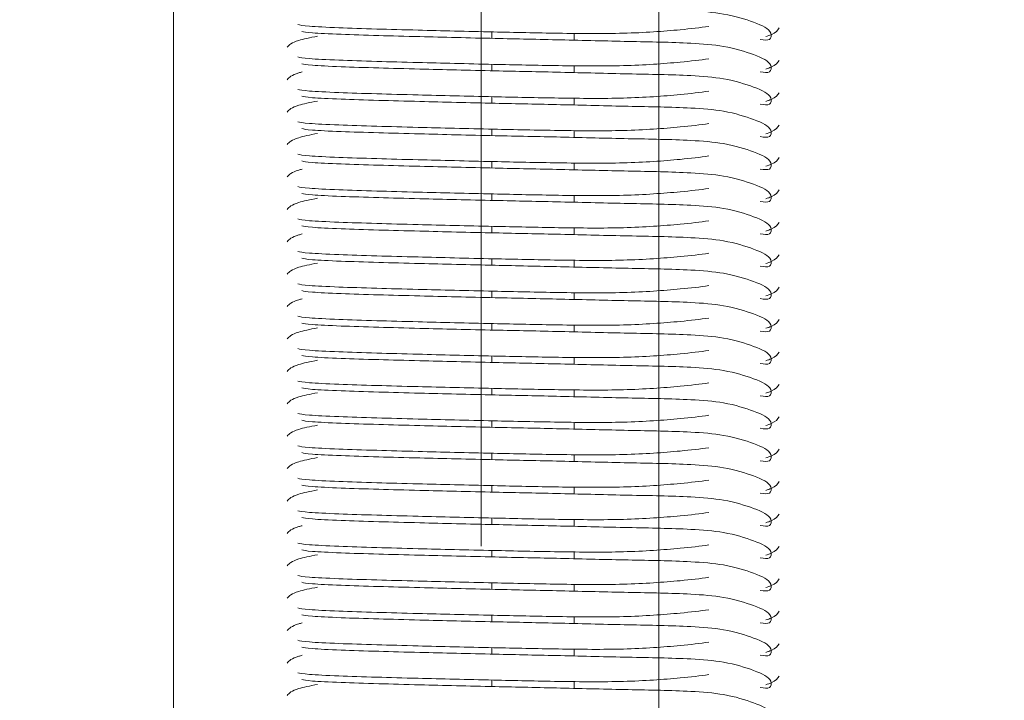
# Model space of a CAD drawing. Header units: millimetres. Extents: x 16720 to 74016, y 25810 to 81213.
# Tile 55 of 256: x 32332 to 32363, y 30599 to 30620. Entities that reach past the tile are written whole.
import ezdxf

# ---------------------------------------------------------------- set-up
doc = ezdxf.new("R2010")
doc.units = ezdxf.units.MM
doc.linetypes.add('DASHDOTX2', pattern=[50.8, 25.4, -12.7, 0, -12.7])
for name, color, linetype, lineweight in [('_OŚ', 165, 'DASHDOTX2', 9), ('_STOLARKA', 150, 'Continuous', 18), ('_WIDOKOWE', 252, 'Continuous', 9), ('_WYMIAR', 151, 'Continuous', 9), ('_WYPOSAŻENIE', 157, 'Continuous', 5)]:
    doc.layers.add(name, color=color, linetype=linetype, lineweight=lineweight)

# ---------------------------------------------------------------- blocks, each defined once
blk = doc.blocks.new('rampa załadunkowa')
at = {"layer": '_WIDOKOWE'}
for points in [[(-100, 0), (100, 0), (100, -40), (-100, -40)], [(100, -40), (-100, -40), (-100, -285), (100, -285)]]:
    blk.add_lwpolyline(points, close=True, dxfattribs=at)
blk = doc.blocks.new('brama 3m')
at = {"layer": '_STOLARKA'}
blk.add_lwpolyline([(150, -5), (-150, -5), (-150, 0), (150, 0)], close=True, dxfattribs=at)
at = {"layer": '_WYPOSAŻENIE', "linetype": 'Continuous'}
for p, q in [((42.069, -14.83), (42.269, -14.83)), ((43.069, -14.83), (43.269, -14.83)), ((44.069, -14.83), (44.269, -14.83)), ((45.069, -14.83), (45.269, -14.83)), ((46.069, -14.83), (46.269, -14.83)), ((47.069, -14.83), (47.269, -14.83)), ((48.069, -14.83), (48.269, -14.83)), ((49.069, -14.83), (49.269, -14.83)), ((50.069, -14.83), (50.269, -14.83)), ((51.069, -14.83), (51.269, -14.83)), ((52.069, -14.83), (52.269, -14.83)), ((53.069, -14.83), (53.269, -14.83)), ((54.069, -14.83), (54.269, -14.83)), ((55.069, -14.83), (55.269, -14.83)), ((56.069, -14.83), (56.269, -14.83)), ((57.069, -14.83), (57.269, -14.83)), ((58.069, -14.83), (58.269, -14.83)), ((59.069, -14.83), (59.269, -14.83)), ((60.069, -14.83), (60.269, -14.83)), ((61.069, -14.83), (61.269, -14.83)), ((62.069, -14.83), (62.269, -14.83)), ((42.228, -17.37), (42.013, -17.37)), ((43.228, -17.37), (43.013, -17.37)), ((44.228, -17.37), (44.013, -17.37)), ((45.228, -17.37), (45.013, -17.37)), ((46.228, -17.37), (46.013, -17.37)), ((47.228, -17.37), (47.013, -17.37)), ((48.228, -17.37), (48.013, -17.37)), ((49.228, -17.37), (49.013, -17.37)), ((50.228, -17.37), (50.013, -17.37)), ((51.228, -17.37), (51.013, -17.37)), ((52.228, -17.37), (52.013, -17.37)), ((53.228, -17.37), (53.013, -17.37)), ((54.228, -17.37), (54.013, -17.37)), ((55.228, -17.37), (55.013, -17.37)), ((56.228, -17.37), (56.013, -17.37)), ((57.228, -17.37), (57.013, -17.37)), ((58.228, -17.37), (58.013, -17.37)), ((59.228, -17.37), (59.013, -17.37)), ((60.228, -17.37), (60.013, -17.37)), ((61.228, -17.37), (61.013, -17.37)), ((62.228, -17.37), (62.013, -17.37))]:
    blk.add_line(p, q, dxfattribs=at)
for points, knots in [([(41.794, -8.512), (41.869, -8.57), (41.974, -8.679), (42.091, -9.205), (42.135, -9.447)], [0, 0, 0, 0, 0.1038127, 0.1660918, 0.1660918, 0.1660918, 0.1660918]), ([(42.794, -8.512), (42.869, -8.57), (42.943, -8.647), (43.023, -8.932), (43.033, -8.967)], [0, 0, 0, 0, 0.1038127, 0.1172107, 0.1172107, 0.1172107, 0.1172107]), ([(43.794, -8.512), (43.869, -8.57), (43.943, -8.647), (44.023, -8.932), (44.033, -8.967)], [0, 0, 0, 0, 0.1038127, 0.1172107, 0.1172107, 0.1172107, 0.1172107]), ([(44.794, -8.512), (44.869, -8.57), (44.974, -8.679), (45.091, -9.205), (45.135, -9.447)], [0, 0, 0, 0, 0.1038127, 0.1660918, 0.1660918, 0.1660918, 0.1660918]), ([(45.794, -8.512), (45.869, -8.57), (45.974, -8.679), (46.091, -9.205), (46.135, -9.447)], [0, 0, 0, 0, 0.1038127, 0.1660918, 0.1660918, 0.1660918, 0.1660918]), ([(46.794, -8.512), (46.869, -8.57), (46.943, -8.647), (47.023, -8.932), (47.033, -8.967)], [0, 0, 0, 0, 0.1038127, 0.1172107, 0.1172107, 0.1172107, 0.1172107]), ([(47.794, -8.512), (47.869, -8.57), (47.974, -8.679), (48.091, -9.205), (48.135, -9.447)], [0, 0, 0, 0, 0.1038127, 0.1660918, 0.1660918, 0.1660918, 0.1660918]), ([(48.794, -8.512), (48.869, -8.57), (48.974, -8.679), (49.091, -9.205), (49.135, -9.447)], [0, 0, 0, 0, 0.1038127, 0.1660918, 0.1660918, 0.1660918, 0.1660918]), ([(49.794, -8.512), (49.869, -8.57), (49.974, -8.679), (50.091, -9.205), (50.135, -9.447)], [0, 0, 0, 0, 0.1038127, 0.1660918, 0.1660918, 0.1660918, 0.1660918]), ([(50.794, -8.512), (50.869, -8.57), (50.974, -8.679), (51.091, -9.205), (51.135, -9.447)], [0, 0, 0, 0, 0.1038127, 0.1660918, 0.1660918, 0.1660918, 0.1660918]), ([(51.794, -8.512), (51.869, -8.57), (51.974, -8.679), (52.091, -9.205), (52.135, -9.447)], [0, 0, 0, 0, 0.1038127, 0.1660918, 0.1660918, 0.1660918, 0.1660918]), ([(52.794, -8.512), (52.869, -8.57), (52.974, -8.679), (53.091, -9.205), (53.135, -9.447)], [0, 0, 0, 0, 0.1038127, 0.1660918, 0.1660918, 0.1660918, 0.1660918]), ([(53.794, -8.512), (53.869, -8.57), (53.943, -8.647), (54.023, -8.932), (54.033, -8.967)], [0, 0, 0, 0, 0.1038127, 0.1172107, 0.1172107, 0.1172107, 0.1172107]), ([(54.794, -8.512), (54.869, -8.57), (54.974, -8.679), (55.091, -9.205), (55.135, -9.447)], [0, 0, 0, 0, 0.1038127, 0.1660918, 0.1660918, 0.1660918, 0.1660918]), ([(55.794, -8.512), (55.869, -8.57), (55.943, -8.647), (56.023, -8.932), (56.033, -8.967)], [0, 0, 0, 0, 0.1038127, 0.1172107, 0.1172107, 0.1172107, 0.1172107]), ([(56.794, -8.512), (56.869, -8.57), (56.974, -8.679), (57.091, -9.205), (57.135, -9.447)], [0, 0, 0, 0, 0.1038127, 0.1660918, 0.1660918, 0.1660918, 0.1660918]), ([(57.794, -8.512), (57.869, -8.57), (57.943, -8.647), (58.023, -8.932), (58.033, -8.967)], [0, 0, 0, 0, 0.1038127, 0.1172107, 0.1172107, 0.1172107, 0.1172107]), ([(58.794, -8.512), (58.869, -8.57), (58.974, -8.679), (59.091, -9.205), (59.135, -9.447)], [0, 0, 0, 0, 0.1038127, 0.1660918, 0.1660918, 0.1660918, 0.1660918]), ([(59.794, -8.512), (59.869, -8.57), (59.974, -8.679), (60.091, -9.205), (60.135, -9.447)], [0, 0, 0, 0, 0.1038127, 0.1660918, 0.1660918, 0.1660918, 0.1660918]), ([(60.794, -8.512), (60.869, -8.57), (60.943, -8.647), (61.023, -8.932), (61.033, -8.967)], [0, 0, 0, 0, 0.1038127, 0.1172107, 0.1172107, 0.1172107, 0.1172107]), ([(61.794, -8.512), (61.869, -8.57), (61.974, -8.679), (62.091, -9.205), (62.135, -9.447)], [0, 0, 0, 0, 0.1038127, 0.1660918, 0.1660918, 0.1660918, 0.1660918]), ([(42.286, -8.963), (42.269, -9.02), (42.242, -9.148), (42.195, -10.063), (42.158, -11.243), (42.116, -12.824), (42.069, -14.767), (42.024, -17.005), (41.968, -19.127), (41.947, -20.722), (41.843, -22.077), (41.548, -23.004), (41.321, -23.495), (40.986, -23.44), (41.02, -23.237), (41.038, -23.112)], [0.0012472, 0.0012472, 0.0012472, 0.0012472, 0.0974026, 0.1862933, 0.2634889, 0.3317397, 0.4390534, 0.5275024, 0.6217193, 0.7212039, 0.7786993, 0.8456033, 0.9199707, 0.9597928, 1, 1, 1, 1]), ([(43.286, -8.963), (43.269, -9.02), (43.242, -9.148), (43.195, -10.063), (43.158, -11.243), (43.116, -12.824), (43.069, -14.767), (43.024, -17.005), (42.968, -19.127), (42.947, -20.722), (42.843, -22.077), (42.548, -23.004), (42.321, -23.495), (41.986, -23.44), (42.02, -23.237), (42.038, -23.112)], [0.0012472, 0.0012472, 0.0012472, 0.0012472, 0.0974026, 0.1862933, 0.2634889, 0.3317397, 0.4390534, 0.5275024, 0.6217193, 0.7212039, 0.7786993, 0.8456033, 0.9199707, 0.9597928, 1, 1, 1, 1]), ([(42.44, -21.526), (42.399, -21.259), (42.314, -20.497), (42.204, -18.965), (42.223, -16.938), (42.271, -14.705), (42.317, -12.773), (42.36, -11.185), (42.398, -9.993), (42.447, -9.053), (42.477, -8.909), (42.496, -8.839)], [0.2044578, 0.2044578, 0.2044578, 0.2044578, 0.2654214, 0.3635229, 0.4584069, 0.5482707, 0.6585292, 0.7285227, 0.8078598, 0.8993998, 1, 1, 1, 1]), ([(44.286, -8.963), (44.269, -9.02), (44.242, -9.148), (44.195, -10.063), (44.158, -11.243), (44.116, -12.824), (44.069, -14.767), (44.024, -17.005), (43.968, -19.127), (43.947, -20.722), (43.843, -22.077), (43.548, -23.004), (43.321, -23.495), (42.986, -23.44), (43.02, -23.237), (43.038, -23.112)], [0.0012472, 0.0012472, 0.0012472, 0.0012472, 0.0974026, 0.1862933, 0.2634889, 0.3317397, 0.4390534, 0.5275024, 0.6217193, 0.7212039, 0.7786993, 0.8456033, 0.9199707, 0.9597928, 1, 1, 1, 1]), ([(43.44, -21.526), (43.399, -21.259), (43.314, -20.497), (43.204, -18.965), (43.223, -16.938), (43.271, -14.705), (43.317, -12.773), (43.36, -11.185), (43.398, -9.993), (43.447, -9.053), (43.477, -8.909), (43.496, -8.839)], [0.2044578, 0.2044578, 0.2044578, 0.2044578, 0.2654214, 0.3635229, 0.4584069, 0.5482707, 0.6585292, 0.7285227, 0.8078598, 0.8993998, 1, 1, 1, 1]), ([(45.286, -8.963), (45.269, -9.02), (45.242, -9.148), (45.195, -10.063), (45.158, -11.243), (45.116, -12.824), (45.069, -14.767), (45.024, -17.005), (44.968, -19.127), (44.947, -20.722), (44.843, -22.077), (44.548, -23.004), (44.321, -23.495), (43.986, -23.44), (44.02, -23.237), (44.038, -23.112)], [0.0012472, 0.0012472, 0.0012472, 0.0012472, 0.0974026, 0.1862933, 0.2634889, 0.3317397, 0.4390534, 0.5275024, 0.6217193, 0.7212039, 0.7786993, 0.8456033, 0.9199707, 0.9597928, 1, 1, 1, 1]), ([(44.44, -21.526), (44.399, -21.259), (44.314, -20.497), (44.204, -18.965), (44.223, -16.938), (44.271, -14.705), (44.317, -12.773), (44.36, -11.185), (44.398, -9.993), (44.447, -9.053), (44.477, -8.909), (44.496, -8.839)], [0.2044578, 0.2044578, 0.2044578, 0.2044578, 0.2654214, 0.3635229, 0.4584069, 0.5482707, 0.6585292, 0.7285227, 0.8078598, 0.8993998, 1, 1, 1, 1]), ([(46.286, -8.963), (46.269, -9.02), (46.242, -9.148), (46.195, -10.063), (46.158, -11.243), (46.116, -12.824), (46.069, -14.767), (46.024, -17.005), (45.968, -19.127), (45.947, -20.722), (45.843, -22.077), (45.548, -23.004), (45.321, -23.495), (44.986, -23.44), (45.02, -23.237), (45.038, -23.112)], [0.0012472, 0.0012472, 0.0012472, 0.0012472, 0.0974026, 0.1862933, 0.2634889, 0.3317397, 0.4390534, 0.5275024, 0.6217193, 0.7212039, 0.7786993, 0.8456033, 0.9199707, 0.9597928, 1, 1, 1, 1]), ([(45.44, -21.526), (45.399, -21.259), (45.314, -20.497), (45.204, -18.965), (45.223, -16.938), (45.271, -14.705), (45.317, -12.773), (45.36, -11.185), (45.398, -9.993), (45.447, -9.053), (45.477, -8.909), (45.496, -8.839)], [0.2044578, 0.2044578, 0.2044578, 0.2044578, 0.2654214, 0.3635229, 0.4584069, 0.5482707, 0.6585292, 0.7285227, 0.8078598, 0.8993998, 1, 1, 1, 1]), ([(47.286, -8.963), (47.269, -9.02), (47.242, -9.148), (47.195, -10.063), (47.158, -11.243), (47.116, -12.824), (47.069, -14.767), (47.024, -17.005), (46.968, -19.127), (46.947, -20.722), (46.843, -22.077), (46.548, -23.004), (46.321, -23.495), (45.986, -23.44), (46.02, -23.237), (46.038, -23.112)], [0.0012472, 0.0012472, 0.0012472, 0.0012472, 0.0974026, 0.1862933, 0.2634889, 0.3317397, 0.4390534, 0.5275024, 0.6217193, 0.7212039, 0.7786993, 0.8456033, 0.9199707, 0.9597928, 1, 1, 1, 1]), ([(46.44, -21.526), (46.399, -21.259), (46.314, -20.497), (46.204, -18.965), (46.223, -16.938), (46.271, -14.705), (46.317, -12.773), (46.36, -11.185), (46.398, -9.993), (46.447, -9.053), (46.477, -8.909), (46.496, -8.839)], [0.2044578, 0.2044578, 0.2044578, 0.2044578, 0.2654214, 0.3635229, 0.4584069, 0.5482707, 0.6585292, 0.7285227, 0.8078598, 0.8993998, 1, 1, 1, 1]), ([(48.286, -8.963), (48.269, -9.02), (48.242, -9.148), (48.195, -10.063), (48.158, -11.243), (48.116, -12.824), (48.069, -14.767), (48.024, -17.005), (47.968, -19.127), (47.947, -20.722), (47.843, -22.077), (47.548, -23.004), (47.321, -23.495), (46.986, -23.44), (47.02, -23.237), (47.038, -23.112)], [0.0012472, 0.0012472, 0.0012472, 0.0012472, 0.0974026, 0.1862933, 0.2634889, 0.3317397, 0.4390534, 0.5275024, 0.6217193, 0.7212039, 0.7786993, 0.8456033, 0.9199707, 0.9597928, 1, 1, 1, 1]), ([(47.44, -21.526), (47.399, -21.259), (47.314, -20.497), (47.204, -18.965), (47.223, -16.938), (47.271, -14.705), (47.317, -12.773), (47.36, -11.185), (47.398, -9.993), (47.447, -9.053), (47.477, -8.909), (47.496, -8.839)], [0.2044578, 0.2044578, 0.2044578, 0.2044578, 0.2654214, 0.3635229, 0.4584069, 0.5482707, 0.6585292, 0.7285227, 0.8078598, 0.8993998, 1, 1, 1, 1]), ([(49.286, -8.963), (49.269, -9.02), (49.242, -9.148), (49.195, -10.063), (49.158, -11.243), (49.116, -12.824), (49.069, -14.767), (49.024, -17.005), (48.968, -19.127), (48.947, -20.722), (48.843, -22.077), (48.548, -23.004), (48.321, -23.495), (47.986, -23.44), (48.02, -23.237), (48.038, -23.112)], [0.0012472, 0.0012472, 0.0012472, 0.0012472, 0.0974026, 0.1862933, 0.2634889, 0.3317397, 0.4390534, 0.5275024, 0.6217193, 0.7212039, 0.7786993, 0.8456033, 0.9199707, 0.9597928, 1, 1, 1, 1]), ([(48.44, -21.526), (48.399, -21.259), (48.314, -20.497), (48.204, -18.965), (48.223, -16.938), (48.271, -14.705), (48.317, -12.773), (48.36, -11.185), (48.398, -9.993), (48.447, -9.053), (48.477, -8.909), (48.496, -8.839)], [0.2044578, 0.2044578, 0.2044578, 0.2044578, 0.2654214, 0.3635229, 0.4584069, 0.5482707, 0.6585292, 0.7285227, 0.8078598, 0.8993998, 1, 1, 1, 1]), ([(50.286, -8.963), (50.269, -9.02), (50.242, -9.148), (50.195, -10.063), (50.158, -11.243), (50.116, -12.824), (50.069, -14.767), (50.024, -17.005), (49.968, -19.127), (49.947, -20.722), (49.843, -22.077), (49.548, -23.004), (49.321, -23.495), (48.986, -23.44), (49.02, -23.237), (49.038, -23.112)], [0.0012472, 0.0012472, 0.0012472, 0.0012472, 0.0974026, 0.1862933, 0.2634889, 0.3317397, 0.4390534, 0.5275024, 0.6217193, 0.7212039, 0.7786993, 0.8456033, 0.9199707, 0.9597928, 1, 1, 1, 1]), ([(49.44, -21.526), (49.399, -21.259), (49.314, -20.497), (49.204, -18.965), (49.223, -16.938), (49.271, -14.705), (49.317, -12.773), (49.36, -11.185), (49.398, -9.993), (49.447, -9.053), (49.477, -8.909), (49.496, -8.839)], [0.2044578, 0.2044578, 0.2044578, 0.2044578, 0.2654214, 0.3635229, 0.4584069, 0.5482707, 0.6585292, 0.7285227, 0.8078598, 0.8993998, 1, 1, 1, 1]), ([(51.286, -8.963), (51.269, -9.02), (51.242, -9.148), (51.195, -10.063), (51.158, -11.243), (51.116, -12.824), (51.069, -14.767), (51.024, -17.005), (50.968, -19.127), (50.947, -20.722), (50.843, -22.077), (50.548, -23.004), (50.321, -23.495), (49.986, -23.44), (50.02, -23.237), (50.038, -23.112)], [0.0012472, 0.0012472, 0.0012472, 0.0012472, 0.0974026, 0.1862933, 0.2634889, 0.3317397, 0.4390534, 0.5275024, 0.6217193, 0.7212039, 0.7786993, 0.8456033, 0.9199707, 0.9597928, 1, 1, 1, 1]), ([(50.44, -21.526), (50.399, -21.259), (50.314, -20.497), (50.204, -18.965), (50.223, -16.938), (50.271, -14.705), (50.317, -12.773), (50.36, -11.185), (50.398, -9.993), (50.447, -9.053), (50.477, -8.909), (50.496, -8.839)], [0.2044578, 0.2044578, 0.2044578, 0.2044578, 0.2654214, 0.3635229, 0.4584069, 0.5482707, 0.6585292, 0.7285227, 0.8078598, 0.8993998, 1, 1, 1, 1]), ([(52.286, -8.963), (52.269, -9.02), (52.242, -9.148), (52.195, -10.063), (52.158, -11.243), (52.116, -12.824), (52.069, -14.767), (52.024, -17.005), (51.968, -19.127), (51.947, -20.722), (51.843, -22.077), (51.548, -23.004), (51.321, -23.495), (50.986, -23.44), (51.02, -23.237), (51.038, -23.112)], [0.0012472, 0.0012472, 0.0012472, 0.0012472, 0.0974026, 0.1862933, 0.2634889, 0.3317397, 0.4390534, 0.5275024, 0.6217193, 0.7212039, 0.7786993, 0.8456033, 0.9199707, 0.9597928, 1, 1, 1, 1]), ([(51.44, -21.526), (51.399, -21.259), (51.314, -20.497), (51.204, -18.965), (51.223, -16.938), (51.271, -14.705), (51.317, -12.773), (51.36, -11.185), (51.398, -9.993), (51.447, -9.053), (51.477, -8.909), (51.496, -8.839)], [0.2044578, 0.2044578, 0.2044578, 0.2044578, 0.2654214, 0.3635229, 0.4584069, 0.5482707, 0.6585292, 0.7285227, 0.8078598, 0.8993998, 1, 1, 1, 1]), ([(53.286, -8.963), (53.269, -9.02), (53.242, -9.148), (53.195, -10.063), (53.158, -11.243), (53.116, -12.824), (53.069, -14.767), (53.024, -17.005), (52.968, -19.127), (52.947, -20.722), (52.843, -22.077), (52.548, -23.004), (52.321, -23.495), (51.986, -23.44), (52.02, -23.237), (52.038, -23.112)], [0.0012472, 0.0012472, 0.0012472, 0.0012472, 0.0974026, 0.1862933, 0.2634889, 0.3317397, 0.4390534, 0.5275024, 0.6217193, 0.7212039, 0.7786993, 0.8456033, 0.9199707, 0.9597928, 1, 1, 1, 1]), ([(52.44, -21.526), (52.399, -21.259), (52.314, -20.497), (52.204, -18.965), (52.223, -16.938), (52.271, -14.705), (52.317, -12.773), (52.36, -11.185), (52.398, -9.993), (52.447, -9.053), (52.477, -8.909), (52.496, -8.839)], [0.2044578, 0.2044578, 0.2044578, 0.2044578, 0.2654214, 0.3635229, 0.4584069, 0.5482707, 0.6585292, 0.7285227, 0.8078598, 0.8993998, 1, 1, 1, 1]), ([(54.286, -8.963), (54.269, -9.02), (54.242, -9.148), (54.195, -10.063), (54.158, -11.243), (54.116, -12.824), (54.069, -14.767), (54.024, -17.005), (53.968, -19.127), (53.947, -20.722), (53.843, -22.077), (53.548, -23.004), (53.321, -23.495), (52.986, -23.44), (53.02, -23.237), (53.038, -23.112)], [0.0012472, 0.0012472, 0.0012472, 0.0012472, 0.0974026, 0.1862933, 0.2634889, 0.3317397, 0.4390534, 0.5275024, 0.6217193, 0.7212039, 0.7786993, 0.8456033, 0.9199707, 0.9597928, 1, 1, 1, 1]), ([(53.44, -21.526), (53.399, -21.259), (53.314, -20.497), (53.204, -18.965), (53.223, -16.938), (53.271, -14.705), (53.317, -12.773), (53.36, -11.185), (53.398, -9.993), (53.447, -9.053), (53.477, -8.909), (53.496, -8.839)], [0.2044578, 0.2044578, 0.2044578, 0.2044578, 0.2654214, 0.3635229, 0.4584069, 0.5482707, 0.6585292, 0.7285227, 0.8078598, 0.8993998, 1, 1, 1, 1]), ([(55.286, -8.963), (55.269, -9.02), (55.242, -9.148), (55.195, -10.063), (55.158, -11.243), (55.116, -12.824), (55.069, -14.767), (55.024, -17.005), (54.968, -19.127), (54.947, -20.722), (54.843, -22.077), (54.548, -23.004), (54.321, -23.495), (53.986, -23.44), (54.02, -23.237), (54.038, -23.112)], [0.0012472, 0.0012472, 0.0012472, 0.0012472, 0.0974026, 0.1862933, 0.2634889, 0.3317397, 0.4390534, 0.5275024, 0.6217193, 0.7212039, 0.7786993, 0.8456033, 0.9199707, 0.9597928, 1, 1, 1, 1]), ([(54.44, -21.526), (54.399, -21.259), (54.314, -20.497), (54.204, -18.965), (54.223, -16.938), (54.271, -14.705), (54.317, -12.773), (54.36, -11.185), (54.398, -9.993), (54.447, -9.053), (54.477, -8.909), (54.496, -8.839)], [0.2044578, 0.2044578, 0.2044578, 0.2044578, 0.2654214, 0.3635229, 0.4584069, 0.5482707, 0.6585292, 0.7285227, 0.8078598, 0.8993998, 1, 1, 1, 1]), ([(56.286, -8.963), (56.269, -9.02), (56.242, -9.148), (56.195, -10.063), (56.158, -11.243), (56.116, -12.824), (56.069, -14.767), (56.024, -17.005), (55.968, -19.127), (55.947, -20.722), (55.843, -22.077), (55.548, -23.004), (55.321, -23.495), (54.986, -23.44), (55.02, -23.237), (55.038, -23.112)], [0.0012472, 0.0012472, 0.0012472, 0.0012472, 0.0974026, 0.1862933, 0.2634889, 0.3317397, 0.4390534, 0.5275024, 0.6217193, 0.7212039, 0.7786993, 0.8456033, 0.9199707, 0.9597928, 1, 1, 1, 1]), ([(55.44, -21.526), (55.399, -21.259), (55.314, -20.497), (55.204, -18.965), (55.223, -16.938), (55.271, -14.705), (55.317, -12.773), (55.36, -11.185), (55.398, -9.993), (55.447, -9.053), (55.477, -8.909), (55.496, -8.839)], [0.2044578, 0.2044578, 0.2044578, 0.2044578, 0.2654214, 0.3635229, 0.4584069, 0.5482707, 0.6585292, 0.7285227, 0.8078598, 0.8993998, 1, 1, 1, 1]), ([(57.286, -8.963), (57.269, -9.02), (57.242, -9.148), (57.195, -10.063), (57.158, -11.243), (57.116, -12.824), (57.069, -14.767), (57.024, -17.005), (56.968, -19.127), (56.947, -20.722), (56.843, -22.077), (56.548, -23.004), (56.321, -23.495), (55.986, -23.44), (56.02, -23.237), (56.038, -23.112)], [0.0012472, 0.0012472, 0.0012472, 0.0012472, 0.0974026, 0.1862933, 0.2634889, 0.3317397, 0.4390534, 0.5275024, 0.6217193, 0.7212039, 0.7786993, 0.8456033, 0.9199707, 0.9597928, 1, 1, 1, 1]), ([(56.44, -21.526), (56.399, -21.259), (56.314, -20.497), (56.204, -18.965), (56.223, -16.938), (56.271, -14.705), (56.317, -12.773), (56.36, -11.185), (56.398, -9.993), (56.447, -9.053), (56.477, -8.909), (56.496, -8.839)], [0.2044578, 0.2044578, 0.2044578, 0.2044578, 0.2654214, 0.3635229, 0.4584069, 0.5482707, 0.6585292, 0.7285227, 0.8078598, 0.8993998, 1, 1, 1, 1]), ([(58.286, -8.963), (58.269, -9.02), (58.242, -9.148), (58.195, -10.063), (58.158, -11.243), (58.116, -12.824), (58.069, -14.767), (58.024, -17.005), (57.968, -19.127), (57.947, -20.722), (57.843, -22.077), (57.548, -23.004), (57.321, -23.495), (56.986, -23.44), (57.02, -23.237), (57.038, -23.112)], [0.0012472, 0.0012472, 0.0012472, 0.0012472, 0.0974026, 0.1862933, 0.2634889, 0.3317397, 0.4390534, 0.5275024, 0.6217193, 0.7212039, 0.7786993, 0.8456033, 0.9199707, 0.9597928, 1, 1, 1, 1]), ([(57.44, -21.526), (57.399, -21.259), (57.314, -20.497), (57.204, -18.965), (57.223, -16.938), (57.271, -14.705), (57.317, -12.773), (57.36, -11.185), (57.398, -9.993), (57.447, -9.053), (57.477, -8.909), (57.496, -8.839)], [0.2044578, 0.2044578, 0.2044578, 0.2044578, 0.2654214, 0.3635229, 0.4584069, 0.5482707, 0.6585292, 0.7285227, 0.8078598, 0.8993998, 1, 1, 1, 1]), ([(59.286, -8.963), (59.269, -9.02), (59.242, -9.148), (59.195, -10.063), (59.158, -11.243), (59.116, -12.824), (59.069, -14.767), (59.024, -17.005), (58.968, -19.127), (58.947, -20.722), (58.843, -22.077), (58.548, -23.004), (58.321, -23.495), (57.986, -23.44), (58.02, -23.237), (58.038, -23.112)], [0.0012472, 0.0012472, 0.0012472, 0.0012472, 0.0974026, 0.1862933, 0.2634889, 0.3317397, 0.4390534, 0.5275024, 0.6217193, 0.7212039, 0.7786993, 0.8456033, 0.9199707, 0.9597928, 1, 1, 1, 1]), ([(58.44, -21.526), (58.399, -21.259), (58.314, -20.497), (58.204, -18.965), (58.223, -16.938), (58.271, -14.705), (58.317, -12.773), (58.36, -11.185), (58.398, -9.993), (58.447, -9.053), (58.477, -8.909), (58.496, -8.839)], [0.2044578, 0.2044578, 0.2044578, 0.2044578, 0.2654214, 0.3635229, 0.4584069, 0.5482707, 0.6585292, 0.7285227, 0.8078598, 0.8993998, 1, 1, 1, 1]), ([(60.286, -8.963), (60.269, -9.02), (60.242, -9.148), (60.195, -10.063), (60.158, -11.243), (60.116, -12.824), (60.069, -14.767), (60.024, -17.005), (59.968, -19.127), (59.947, -20.722), (59.843, -22.077), (59.548, -23.004), (59.321, -23.495), (58.986, -23.44), (59.02, -23.237), (59.038, -23.112)], [0.0012472, 0.0012472, 0.0012472, 0.0012472, 0.0974026, 0.1862933, 0.2634889, 0.3317397, 0.4390534, 0.5275024, 0.6217193, 0.7212039, 0.7786993, 0.8456033, 0.9199707, 0.9597928, 1, 1, 1, 1]), ([(59.44, -21.526), (59.399, -21.259), (59.314, -20.497), (59.204, -18.965), (59.223, -16.938), (59.271, -14.705), (59.317, -12.773), (59.36, -11.185), (59.398, -9.993), (59.447, -9.053), (59.477, -8.909), (59.496, -8.839)], [0.2044578, 0.2044578, 0.2044578, 0.2044578, 0.2654214, 0.3635229, 0.4584069, 0.5482707, 0.6585292, 0.7285227, 0.8078598, 0.8993998, 1, 1, 1, 1]), ([(61.286, -8.963), (61.269, -9.02), (61.242, -9.148), (61.195, -10.063), (61.158, -11.243), (61.116, -12.824), (61.069, -14.767), (61.024, -17.005), (60.968, -19.127), (60.947, -20.722), (60.843, -22.077), (60.548, -23.004), (60.321, -23.495), (59.986, -23.44), (60.02, -23.237), (60.038, -23.112)], [0.0012472, 0.0012472, 0.0012472, 0.0012472, 0.0974026, 0.1862933, 0.2634889, 0.3317397, 0.4390534, 0.5275024, 0.6217193, 0.7212039, 0.7786993, 0.8456033, 0.9199707, 0.9597928, 1, 1, 1, 1]), ([(60.44, -21.526), (60.399, -21.259), (60.314, -20.497), (60.204, -18.965), (60.223, -16.938), (60.271, -14.705), (60.317, -12.773), (60.36, -11.185), (60.398, -9.993), (60.447, -9.053), (60.477, -8.909), (60.496, -8.839)], [0.2044578, 0.2044578, 0.2044578, 0.2044578, 0.2654214, 0.3635229, 0.4584069, 0.5482707, 0.6585292, 0.7285227, 0.8078598, 0.8993998, 1, 1, 1, 1]), ([(62.286, -8.963), (62.269, -9.02), (62.242, -9.148), (62.195, -10.063), (62.158, -11.243), (62.116, -12.824), (62.069, -14.767), (62.024, -17.005), (61.968, -19.127), (61.947, -20.722), (61.843, -22.077), (61.548, -23.004), (61.321, -23.495), (60.986, -23.44), (61.02, -23.237), (61.038, -23.112)], [0.0012472, 0.0012472, 0.0012472, 0.0012472, 0.0974026, 0.1862933, 0.2634889, 0.3317397, 0.4390534, 0.5275024, 0.6217193, 0.7212039, 0.7786993, 0.8456033, 0.9199707, 0.9597928, 1, 1, 1, 1]), ([(61.44, -21.526), (61.399, -21.259), (61.314, -20.497), (61.204, -18.965), (61.223, -16.938), (61.271, -14.705), (61.317, -12.773), (61.36, -11.185), (61.398, -9.993), (61.447, -9.053), (61.477, -8.909), (61.496, -8.839)], [0.2044578, 0.2044578, 0.2044578, 0.2044578, 0.2654214, 0.3635229, 0.4584069, 0.5482707, 0.6585292, 0.7285227, 0.8078598, 0.8993998, 1, 1, 1, 1]), ([(63.286, -8.963), (63.269, -9.02), (63.242, -9.148), (63.195, -10.063), (63.158, -11.243), (63.116, -12.824), (63.069, -14.767), (63.024, -17.005), (62.968, -19.127), (62.947, -20.722), (62.843, -22.077), (62.548, -23.004), (62.321, -23.495), (61.986, -23.44), (62.02, -23.237), (62.038, -23.112)], [0.0012472, 0.0012472, 0.0012472, 0.0012472, 0.0974026, 0.1862933, 0.2634889, 0.3317397, 0.4390534, 0.5275024, 0.6217193, 0.7212039, 0.7786993, 0.8456033, 0.9199707, 0.9597928, 1, 1, 1, 1]), ([(62.44, -21.526), (62.399, -21.259), (62.314, -20.497), (62.204, -18.965), (62.223, -16.938), (62.271, -14.705), (62.317, -12.773), (62.36, -11.185), (62.398, -9.993), (62.447, -9.053), (62.477, -8.909), (62.496, -8.839)], [0.2044578, 0.2044578, 0.2044578, 0.2044578, 0.2654214, 0.3635229, 0.4584069, 0.5482707, 0.6585292, 0.7285227, 0.8078598, 0.8993998, 1, 1, 1, 1]), ([(42.391, -23.7), (42.314, -23.655), (42.231, -23.591), (42.143, -23.351), (42.123, -23.289)], [0, 0, 0, 0, 0.080015, 0.1035775, 0.1035775, 0.1035775, 0.1035775]), ([(43.391, -23.7), (43.314, -23.655), (43.231, -23.591), (43.143, -23.351), (43.123, -23.289)], [0, 0, 0, 0, 0.080015, 0.1035775, 0.1035775, 0.1035775, 0.1035775]), ([(44.391, -23.7), (44.314, -23.655), (44.231, -23.591), (44.143, -23.351), (44.123, -23.289)], [0, 0, 0, 0, 0.080015, 0.1035775, 0.1035775, 0.1035775, 0.1035775]), ([(45.391, -23.7), (45.314, -23.655), (45.231, -23.591), (45.143, -23.351), (45.123, -23.289)], [0, 0, 0, 0, 0.080015, 0.1035775, 0.1035775, 0.1035775, 0.1035775]), ([(46.391, -23.7), (46.314, -23.655), (46.231, -23.591), (46.143, -23.351), (46.123, -23.289)], [0, 0, 0, 0, 0.080015, 0.1035775, 0.1035775, 0.1035775, 0.1035775]), ([(47.391, -23.7), (47.314, -23.655), (47.231, -23.591), (47.143, -23.351), (47.123, -23.289)], [0, 0, 0, 0, 0.080015, 0.1035775, 0.1035775, 0.1035775, 0.1035775]), ([(48.391, -23.7), (48.314, -23.655), (48.231, -23.591), (48.143, -23.351), (48.123, -23.289)], [0, 0, 0, 0, 0.080015, 0.1035775, 0.1035775, 0.1035775, 0.1035775]), ([(49.391, -23.7), (49.314, -23.655), (49.231, -23.591), (49.143, -23.351), (49.123, -23.289)], [0, 0, 0, 0, 0.080015, 0.1035775, 0.1035775, 0.1035775, 0.1035775]), ([(50.391, -23.7), (50.314, -23.655), (50.231, -23.591), (50.143, -23.351), (50.123, -23.289)], [0, 0, 0, 0, 0.080015, 0.1035775, 0.1035775, 0.1035775, 0.1035775]), ([(51.391, -23.7), (51.314, -23.655), (51.231, -23.591), (51.143, -23.351), (51.123, -23.289)], [0, 0, 0, 0, 0.080015, 0.1035775, 0.1035775, 0.1035775, 0.1035775]), ([(52.391, -23.7), (52.314, -23.655), (52.231, -23.591), (52.143, -23.351), (52.123, -23.289)], [0, 0, 0, 0, 0.080015, 0.1035775, 0.1035775, 0.1035775, 0.1035775]), ([(53.391, -23.7), (53.314, -23.655), (53.231, -23.591), (53.143, -23.351), (53.123, -23.289)], [0, 0, 0, 0, 0.080015, 0.1035775, 0.1035775, 0.1035775, 0.1035775]), ([(54.391, -23.7), (54.314, -23.655), (54.231, -23.591), (54.143, -23.351), (54.123, -23.289)], [0, 0, 0, 0, 0.080015, 0.1035775, 0.1035775, 0.1035775, 0.1035775]), ([(55.391, -23.7), (55.314, -23.655), (55.231, -23.591), (55.143, -23.351), (55.123, -23.289)], [0, 0, 0, 0, 0.080015, 0.1035775, 0.1035775, 0.1035775, 0.1035775]), ([(56.391, -23.7), (56.314, -23.655), (56.231, -23.591), (56.143, -23.351), (56.123, -23.289)], [0, 0, 0, 0, 0.080015, 0.1035775, 0.1035775, 0.1035775, 0.1035775]), ([(57.391, -23.7), (57.314, -23.655), (57.231, -23.591), (57.143, -23.351), (57.123, -23.289)], [0, 0, 0, 0, 0.080015, 0.1035775, 0.1035775, 0.1035775, 0.1035775]), ([(58.391, -23.7), (58.314, -23.655), (58.231, -23.591), (58.143, -23.351), (58.123, -23.289)], [0, 0, 0, 0, 0.080015, 0.1035775, 0.1035775, 0.1035775, 0.1035775]), ([(59.391, -23.7), (59.314, -23.655), (59.231, -23.591), (59.143, -23.351), (59.123, -23.289)], [0, 0, 0, 0, 0.080015, 0.1035775, 0.1035775, 0.1035775, 0.1035775]), ([(60.391, -23.7), (60.314, -23.655), (60.231, -23.591), (60.143, -23.351), (60.123, -23.289)], [0, 0, 0, 0, 0.080015, 0.1035775, 0.1035775, 0.1035775, 0.1035775]), ([(61.391, -23.7), (61.314, -23.655), (61.231, -23.591), (61.143, -23.351), (61.123, -23.289)], [0, 0, 0, 0, 0.080015, 0.1035775, 0.1035775, 0.1035775, 0.1035775]), ([(62.391, -23.7), (62.314, -23.655), (62.231, -23.591), (62.143, -23.351), (62.123, -23.289)], [0, 0, 0, 0, 0.080015, 0.1035775, 0.1035775, 0.1035775, 0.1035775])]:
    blk.add_open_spline(points, degree=3, knots=knots, dxfattribs=at)

msp = doc.modelspace()

# ---------------------------------------------------------------- linework, layer by layer
at = {"layer": '_OŚ'}
msp.add_line((32346.709, 29280.425), (32346.709, 33191.238), dxfattribs=at)

# ---------------------------------------------------------------- block references
at = {"layer": '_WYMIAR', "rotation": 90}
for name, p in [('rampa załadunkowa', (32312.19, 30557.425)), ('brama 3m', (32332.209, 30557.425))]:
    msp.add_blockref(name, p, dxfattribs=at)

doc.saveas('drawing.dxf')
